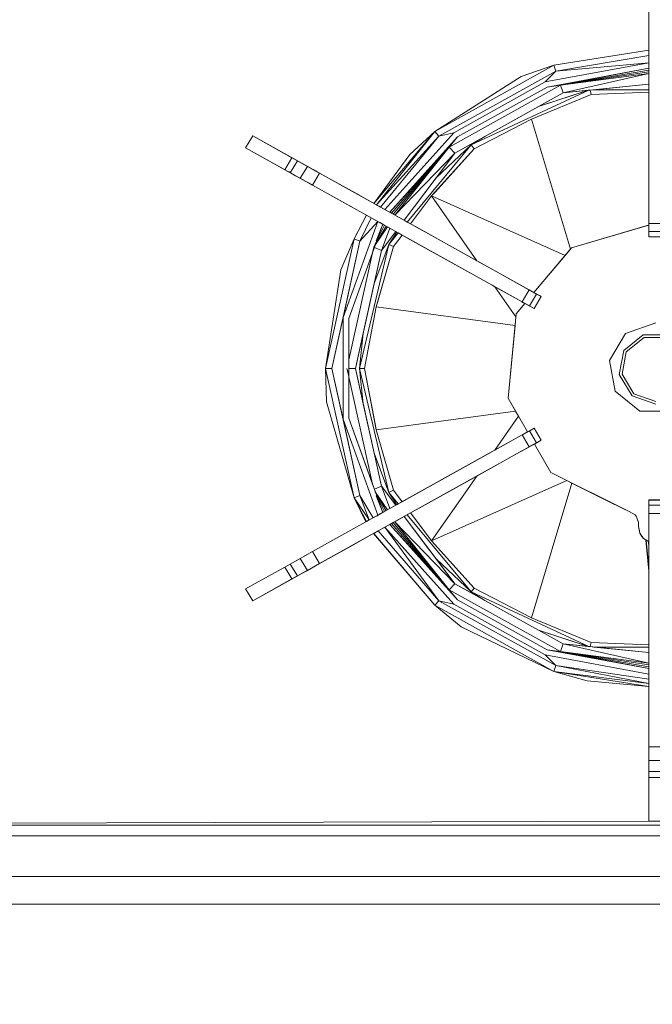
# Model space of a CAD drawing. Header units: millimetres. Extents: x -38341 to 3709, y -10682 to 48718.
# Tile 89 of 111: x -2908 to -2793, y 38391 to 38570. Entities that reach past the tile are written whole.
import ezdxf

# ---------------------------------------------------------------- set-up
doc = ezdxf.new("R2010")
doc.units = ezdxf.units.MM
doc.header["$LTSCALE"] = 50
for name, color, linetype, lineweight in [('02モデリング-03スラブ-仕上げ', 7, 'Continuous', 5), ('02モデリング-03スラブ-仕上げ_ハッチング', 7, 'Continuous', 5), ('08設備機器-流し台', 7, 'Continuous', 5), ('08設備機器-流し台_ハッチング', 7, 'Continuous', 5), ('一般', 7, 'Continuous', 5)]:
    doc.layers.add(name, color=color, linetype=linetype, lineweight=lineweight)
doc.styles.get("Standard").update_dxf_attribs({"font": 'txt', "bigfont": 'BIGFONT.SHX'})

# ---------------------------------------------------------------- blocks, each defined once
blk = doc.blocks.new('グループ-233')
at = {"color": 255, "linetype": 'Continuous', "lineweight": 5, "transparency": 33554687}
blk.add_wipeout([(11725, 4717.5), (11725, 2532.5), (8942.5, 2532.5), (8942.5, 4717.5)], dxfattribs=at).dxf.layer = '02モデリング-03スラブ-仕上げ_ハッチング'
blk.add_wipeout([(11725, 4717.5), (11725, 2532.5), (8942.5, 2532.5), (8942.5, 4717.5)], dxfattribs=at).dxf.layer = '02モデリング-03スラブ-仕上げ_ハッチング'
at = {"layer": '02モデリング-03スラブ-仕上げ', "color": 0, "flags": 1}
for tag in ['instanceID', 'IFC_UUID']:
    blk.add_attdef(tag, (8942.5, 2532.5), '', height=0.18, dxfattribs=at)
blk = doc.blocks.new('グループ-234')
at = {"color": 255, "linetype": 'Continuous', "lineweight": 5, "transparency": 33554687}
blk.add_wipeout([(4822.5, 585), (4822.5, 5617.5), (8877.5, 5617.5), (8877.5, 2467.5), (11022.5, 2467.5), (11022.5, 2117.5), (11677.5, 2117.5), (11677.5, 572.5), (11227.5, 572.5), (11227.5, 122.5), (5272.5, 122.5), (5272.5, 572.5), (4822.5, 572.5)], dxfattribs=at).dxf.layer = '02モデリング-03スラブ-仕上げ_ハッチング'
blk.add_wipeout([(4822.5, 585), (4822.5, 5617.5), (8877.5, 5617.5), (8877.5, 2467.5), (11022.5, 2467.5), (11022.5, 2117.5), (11677.5, 2117.5), (11677.5, 572.5), (11227.5, 572.5), (11227.5, 122.5), (5272.5, 122.5), (5272.5, 572.5), (4822.5, 572.5)], dxfattribs=at).dxf.layer = '02モデリング-03スラブ-仕上げ_ハッチング'
at = {"layer": '02モデリング-03スラブ-仕上げ', "color": 0, "flags": 1}
for tag in ['instanceID', 'IFC_UUID']:
    blk.add_attdef(tag, (4822.5, 122.5), '', height=0.18, dxfattribs=at)
blk = doc.blocks.new('グループ-264')
at = {"color": 255, "linetype": 'Continuous', "lineweight": 18, "transparency": 33554687}
blk.add_wipeout([(10819.71, 3210.25), (10819.71, 3197.25), (10829.05, 3197.25), (10829.05, 3210.25), (11597.94, 3210.25), (11597.94, 3197.25), (11602.61, 3197.25), (11602.61, 2547.25), (8956.63, 2547.25), (8956.63, 3197.25), (8961.3, 3197.25), (8961.3, 3210.25), (10041.48, 3210.25), (10041.48, 3197.25), (10050.82, 3197.25), (10050.82, 3210.25)], dxfattribs=at).dxf.layer = '08設備機器-流し台_ハッチング'
at = {"layer": '08設備機器-流し台', "color": 7, "linetype": 'Continuous', "lineweight": 13, "transparency": 33554687}
for p, q in [((11134.37, 2866.58), (11134.37, 2908.94)), ((11117.13, 2895.26), (11134.37, 2898.03)), ((11117.13, 2895.26), (11134.37, 2898)), ((11134.37, 2897.07), (11117.48, 2894.21)), ((11134.37, 2898), (11134.37, 2898.03)), ((11134.37, 2897.07), (11134.37, 2898)), ((11134.37, 2893.96), (11134.37, 2897.97)), ((11134.37, 2895.73), (11134.37, 2897.07)), ((11095.52, 2883.23), (11117.13, 2895.26)), ((11117.13, 2895.26), (11111.2, 2893.23)), ((11115.57, 2892.25), (11134.37, 2895.73)), ((11117.13, 2895.26), (11117.48, 2894.21)), ((11134.37, 2895.73), (11117.48, 2894.21)), ((11134.37, 2894.74), (11134.37, 2895.73)), ((11117.48, 2894.21), (11096.28, 2882.42)), ((11115.57, 2892.25), (11117.48, 2894.21)), ((11134.37, 2894.74), (11115.92, 2891.32)), ((11134.37, 2894.74), (11118.34, 2891.67)), ((11134.37, 2894.4), (11118.34, 2891.67)), ((11134.37, 2894.07), (11118.34, 2891.67)), ((11134.37, 2893.75), (11118.34, 2891.67)), ((11134.37, 2893.75), (11118.81, 2890.27)), ((11134.37, 2894.4), (11134.37, 2894.74)), ((11134.37, 2894.07), (11134.37, 2894.4)), ((11134.37, 2893.75), (11134.37, 2894.07)), ((11134.37, 2891.84), (11134.37, 2893.75)), ((11095.52, 2883.23), (11111.2, 2893.23)), ((11118.34, 2891.67), (11098.13, 2880.43)), ((11115.57, 2892.25), (11099, 2883.03)), ((11115.92, 2891.32), (11118.34, 2891.67)), ((11118.34, 2891.67), (11118.81, 2890.27)), ((11134.37, 2891.84), (11118.81, 2890.27)), ((11134.37, 2891.84), (11124.42, 2890.83)), ((11134.37, 2890.83), (11134.37, 2891.84)), ((11118.81, 2890.27), (11099.16, 2879.33)), ((11115.92, 2891.32), (11099.65, 2882.27)), ((11102.11, 2880.82), (11123.49, 2890.74)), ((11113.06, 2885.49), (11123.9, 2889.98)), ((11113.06, 2885.49), (11123.9, 2889.98)), ((11123.59, 2890.8), (11114.36, 2887.79)), ((11123.37, 2890.73), (11114.36, 2887.79)), ((11118.81, 2890.27), (11114.36, 2887.79)), ((11123.37, 2890.73), (11118.81, 2890.27)), ((11124.42, 2890.83), (11123.71, 2890.76)), ((11123.9, 2889.98), (11123.71, 2890.76)), ((11134.37, 2890.41), (11123.9, 2889.98)), ((11134.37, 2890.41), (11123.9, 2889.98)), ((11124.42, 2890.83), (11134.37, 2890.83)), ((11134.37, 2890.41), (11134.37, 2890.83)), ((11134.37, 2866.58), (11134.37, 2890.18)), ((11114.36, 2887.79), (11104.59, 2882.36)), ((11113.06, 2885.49), (11102.68, 2880.13)), ((11113.06, 2885.49), (11102.68, 2880.13)), ((11120.17, 2861.92), (11113.06, 2885.49)), ((11084.43, 2870.21), (11095.52, 2883.23)), ((11084.92, 2869.94), (11095.52, 2883.23)), ((11099, 2883.03), (11086.47, 2869.07)), ((11095.52, 2883.23), (11090.96, 2879.05)), ((11096.28, 2882.42), (11095.52, 2883.23)), ((11096.28, 2882.42), (11099, 2883.03)), ((11062.45, 2882.44), (11061.16, 2880.27)), ((11069.58, 2878.47), (11062.45, 2882.44)), ((11073.36, 2876.37), (11062.45, 2882.44)), ((11071.91, 2877.17), (11062.45, 2882.44)), ((11096.28, 2882.42), (11084.92, 2869.94)), ((11096.28, 2882.42), (11085.64, 2869.54)), ((11099.65, 2882.27), (11087.36, 2868.58)), ((11090.52, 2866.82), (11102.11, 2880.82)), ((11102.11, 2880.82), (11095.76, 2874.82)), ((11102.11, 2880.82), (11095.76, 2874.82)), ((11099.65, 2882.27), (11098.13, 2880.43)), ((11102.05, 2880.94), (11099.16, 2879.33)), ((11102.11, 2880.82), (11104.59, 2882.36)), ((11102.68, 2880.13), (11102.11, 2880.82)), ((11061.16, 2880.27), (11068.28, 2876.31)), ((11061.16, 2880.27), (11069.74, 2875.49)), ((11061.16, 2880.27), (11068.09, 2876.41)), ((11084.43, 2870.21), (11090.96, 2879.05)), ((11098.13, 2880.43), (11087.36, 2868.58)), ((11098.13, 2880.43), (11087.66, 2868.41)), ((11098.13, 2880.43), (11087.98, 2868.27)), ((11098.13, 2880.43), (11088.23, 2868.06)), ((11099.16, 2879.33), (11088.25, 2868.08)), ((11099.16, 2879.33), (11089.96, 2867.13)), ((11094.94, 2871.56), (11102.68, 2880.13)), ((11095.5, 2872.18), (11102.68, 2880.13)), ((11099.16, 2879.33), (11095.76, 2874.82)), ((11098.13, 2880.43), (11099.16, 2879.33)), ((11068.28, 2876.31), (11069.58, 2878.47)), ((11069.27, 2875.76), (11070.57, 2877.92)), ((11069.58, 2878.47), (11070.57, 2877.92)), ((11070.57, 2877.92), (11072.37, 2876.92)), ((11068.09, 2876.41), (11069, 2875.91)), ((11069.27, 2875.76), (11068.28, 2876.31)), ((11077.14, 2871.38), (11068.28, 2876.31)), ((11070.21, 2875.23), (11068.99, 2875.92)), ((11073.3, 2873.52), (11069.27, 2875.76)), ((11071.07, 2874.76), (11069.27, 2875.76)), ((11072.58, 2873.91), (11069.27, 2875.76)), ((11069.74, 2875.49), (11070.21, 2875.23)), ((11071.07, 2874.76), (11072.37, 2876.92)), ((11071.91, 2877.17), (11073.98, 2876.02)), ((11072.37, 2876.92), (11074.6, 2875.68)), ((11074.6, 2875.68), (11073.3, 2873.52)), ((11074.96, 2875.48), (11073.35, 2876.38)), ((11073.91, 2876.07), (11073.4, 2876.35)), ((11073.98, 2876.02), (11073.4, 2876.34)), ((11073.96, 2876.03), (11074.24, 2875.88)), ((11074.14, 2875.94), (11074.96, 2875.48)), ((11074.6, 2875.68), (11084.24, 2870.32)), ((11074.6, 2875.68), (11081.15, 2872.04)), ((11074.6, 2875.68), (11112.67, 2854.5)), ((11074.6, 2875.68), (11107.23, 2857.53)), ((11073.3, 2873.52), (11071.07, 2874.76)), ((11073.3, 2873.52), (11072.58, 2873.91)), ((11073.3, 2873.52), (11072.64, 2873.88)), ((11095.76, 2874.82), (11089.96, 2867.13)), ((11105.93, 2855.36), (11073.3, 2873.52)), ((11111.37, 2852.33), (11073.3, 2873.52)), ((11079.85, 2869.87), (11073.3, 2873.52)), ((11080.38, 2869.58), (11073.3, 2873.52)), ((11079.85, 2869.87), (11073.3, 2873.52)), ((11084.24, 2870.32), (11081.15, 2872.04)), ((11094.94, 2871.56), (11095.5, 2872.18)), ((11077.14, 2871.38), (11079.85, 2869.87)), ((11083.69, 2870.62), (11085.64, 2869.54)), ((11084.13, 2870.38), (11083.69, 2870.62)), ((11084.13, 2870.38), (11086.47, 2869.07)), ((11084.43, 2870.21), (11084.92, 2869.94)), ((11094.94, 2871.56), (11091.1, 2866.5)), ((11094.94, 2871.56), (11091.1, 2866.5)), ((11119.2, 2860.76), (11094.94, 2871.56)), ((11103.14, 2859.8), (11094.94, 2871.56)), ((11079.85, 2869.87), (11080.42, 2869.55)), ((11084.92, 2869.94), (11085.1, 2869.84)), ((11085.1, 2869.84), (11085.35, 2869.7)), ((11085.35, 2869.7), (11085.64, 2869.54)), ((11088.06, 2868.19), (11085.64, 2869.54)), ((11085.64, 2869.54), (11085.89, 2869.39)), ((11085.89, 2869.39), (11086.47, 2869.07)), ((11086.47, 2869.07), (11088.06, 2868.19)), ((11086.47, 2869.07), (11087.36, 2868.58)), ((11087.36, 2868.58), (11087.66, 2868.41)), ((11087.66, 2868.41), (11088.11, 2868.16)), ((11085.17, 2866.91), (11078.9, 2849.48)), ((11083.13, 2868.04), (11080.85, 2863.78)), ((11083.96, 2867.58), (11081.89, 2863.33)), ((11085.17, 2866.91), (11081.89, 2863.33)), ((11083.96, 2867.58), (11083.13, 2868.04)), ((11084.81, 2867.11), (11083.96, 2867.58)), ((11085.65, 2866.64), (11084.81, 2867.11)), ((11085.17, 2866.91), (11084.81, 2867.11)), ((11086.2, 2866.34), (11085.17, 2866.91)), ((11086.26, 2866.3), (11085.51, 2866.72)), ((11088.25, 2868.08), (11089.96, 2867.13)), ((11089.96, 2867.13), (11090.52, 2866.82)), ((11090.52, 2866.82), (11091.1, 2866.5)), ((11091.1, 2866.5), (11092.12, 2865.93)), ((11134.37, 2866.58), (11136.97, 2866.58)), ((11134.37, 2865.08), (11134.37, 2866.58)), ((11134.37, 2866.27), (11134.37, 2866.58)), ((11086.06, 2866.41), (11079.91, 2849.31)), ((11084.42, 2862.24), (11086.66, 2866.08)), ((11086.95, 2865.92), (11084.77, 2862.75)), ((11084.87, 2863.38), (11086.06, 2866.41)), ((11084.96, 2863.35), (11086.37, 2866.25)), ((11087.35, 2865.7), (11085.82, 2861.64)), ((11088.43, 2865.1), (11085.82, 2861.64)), ((11088.43, 2865.1), (11085.82, 2861.64)), ((11086.06, 2866.41), (11086.2, 2866.34)), ((11086.66, 2866.08), (11086.21, 2866.33)), ((11086.95, 2865.92), (11086.66, 2866.08)), ((11087.35, 2865.7), (11086.95, 2865.92)), ((11087.17, 2862.76), (11088.6, 2865)), ((11087.17, 2862.76), (11088.6, 2865)), ((11087.17, 2862.76), (11088.89, 2864.84)), ((11088.43, 2865.1), (11087.35, 2865.7)), ((11088.89, 2864.84), (11088.6, 2865)), ((11089.57, 2864.46), (11088.89, 2864.84)), ((11092.12, 2865.93), (11103.14, 2859.8)), ((11134.37, 2866.27), (11120.37, 2862.15)), ((11134.1, 2866.19), (11120.37, 2862.15)), ((11134.37, 2866.27), (11134.1, 2866.19)), ((11134.37, 2865.08), (11134.37, 2866.27)), ((11134.37, 2865.08), (11136.97, 2865.08)), ((11134.37, 2864.15), (11134.37, 2865.08)), ((11134.37, 2864.15), (11134.37, 2865.08)), ((11080.85, 2863.78), (11075.66, 2840.25)), ((11081.89, 2863.33), (11076.8, 2840.25)), ((11080.85, 2863.78), (11078.45, 2858.17)), ((11078.9, 2849.48), (11081.89, 2863.33)), ((11080.85, 2863.78), (11081.89, 2863.33)), ((11084.42, 2862.24), (11084.96, 2863.35)), ((11089.57, 2864.46), (11087.99, 2862.38)), ((11087.99, 2862.38), (11089.58, 2864.46)), ((11090.99, 2863.67), (11089.57, 2864.46)), ((11105.93, 2855.36), (11090.99, 2863.67)), ((11134.37, 2864.13), (11134.37, 2864.15)), ((11136.97, 2864.15), (11134.37, 2864.15)), ((11134.37, 2864.13), (11136.97, 2864.13)), ((11134.37, 2864.13), (11135.67, 2864.13)), ((11084.2, 2861.24), (11079.91, 2849.31)), ((11084.2, 2861.24), (11079.91, 2841.78)), ((11085.82, 2861.64), (11081.11, 2840.25)), ((11081.84, 2840.25), (11087.17, 2862.76)), ((11084.42, 2862.24), (11084.2, 2861.24)), ((11084.42, 2862.24), (11084.32, 2861.58)), ((11084.54, 2862.19), (11084.32, 2861.58)), ((11084.77, 2862.75), (11084.42, 2862.24)), ((11087.17, 2862.76), (11084.5, 2855.66)), ((11087.17, 2862.76), (11084.5, 2855.66)), ((11085.82, 2861.64), (11084.5, 2855.66)), ((11084.71, 2862.67), (11084.54, 2862.19)), ((11084.54, 2862.19), (11085.82, 2861.64)), ((11084.87, 2851.43), (11087.99, 2862.38)), ((11085.1, 2852.22), (11087.99, 2862.38)), ((11087.99, 2862.38), (11087.17, 2862.76)), ((11113.52, 2854.02), (11120.37, 2862.15)), ((11119.2, 2860.76), (11120.17, 2861.92)), ((11120.17, 2861.92), (11120.37, 2862.15)), ((11103.14, 2859.8), (11107.23, 2857.53)), ((11113.52, 2854.02), (11119.2, 2860.76)), ((11078.45, 2858.17), (11075.66, 2840.25)), ((11112.62, 2854.52), (11107.23, 2857.53)), ((11112.62, 2854.52), (11107.23, 2857.53)), ((11084.5, 2855.66), (11082.52, 2846.65)), ((11105.93, 2855.36), (11111.37, 2852.33)), ((11105.93, 2855.36), (11106.43, 2855.08)), ((11106.43, 2855.08), (11111.37, 2852.34)), ((11110.24, 2849.63), (11106.43, 2855.08)), ((11111.37, 2852.33), (11112.67, 2854.5)), ((11114.85, 2853.29), (11112.62, 2854.52)), ((11114.06, 2853.72), (11112.62, 2854.52)), ((11114.51, 2853.47), (11112.62, 2854.52)), ((11113.52, 2854.02), (11112.62, 2854.52)), ((11112.67, 2854.5), (11114.01, 2853.75)), ((11114.06, 2853.72), (11113.52, 2854.02)), ((11084.87, 2851.43), (11085.1, 2852.22)), ((11111.43, 2852.3), (11111.33, 2852.36)), ((11111.33, 2852.36), (11111.64, 2852.18)), ((11112.72, 2851.58), (11111.37, 2852.33)), ((11111.43, 2852.3), (11112.76, 2851.56)), ((11111.43, 2852.3), (11111.87, 2852.06)), ((11112.82, 2851.52), (11111.64, 2852.18)), ((11112.72, 2851.58), (11114.01, 2853.75)), ((11113.55, 2851.12), (11114.85, 2853.29)), ((11114.86, 2853.28), (11113.57, 2851.11)), ((11114.86, 2853.28), (11113.57, 2851.11)), ((11114.01, 2853.75), (11114.85, 2853.29)), ((11114.06, 2853.72), (11114.51, 2853.47)), ((11114.06, 2853.72), (11114.51, 2853.47)), ((11114.85, 2853.29), (11114.52, 2853.47)), ((11114.85, 2853.29), (11114.86, 2853.28)), ((11084.87, 2851.43), (11082.75, 2840.25)), ((11084.87, 2851.43), (11082.75, 2840.25)), ((11110.09, 2848.02), (11084.87, 2851.43)), ((11110.29, 2850.18), (11111.87, 2852.06)), ((11110.29, 2850.18), (11111.87, 2852.06)), ((11111.87, 2852.06), (11112.76, 2851.56)), ((11113.55, 2851.12), (11112.72, 2851.58)), ((11112.76, 2851.56), (11113.57, 2851.11)), ((11112.76, 2851.56), (11113.57, 2851.11)), ((11112.8, 2851.54), (11113.57, 2851.11)), ((11113.57, 2851.11), (11113.55, 2851.12)), ((11078.9, 2849.48), (11076.8, 2840.25)), ((11078.9, 2849.48), (11078.9, 2831.03)), ((11079.91, 2849.31), (11079.91, 2841.78)), ((11079.91, 2849.31), (11079.91, 2831.2)), ((11108.86, 2834.83), (11110.29, 2850.18)), ((11110.09, 2848.02), (11110.24, 2849.63)), ((11110.24, 2849.63), (11110.29, 2850.18)), ((11108.86, 2834.83), (11110.09, 2848.02)), ((11130.17, 2846.57), (11135.67, 2848.5)), ((11130.17, 2846.57), (11135.67, 2848.5)), ((11082.52, 2846.65), (11081.11, 2840.25)), ((11081.84, 2840.25), (11082.52, 2846.65)), ((11081.84, 2840.25), (11082.52, 2846.65)), ((11127.24, 2841.69), (11130.17, 2846.57)), ((11127.24, 2841.69), (11130.17, 2846.57)), ((11129.83, 2843.5), (11133.36, 2846.36)), ((11129.83, 2843.5), (11133.36, 2846.36)), ((11130.28, 2843.25), (11133.54, 2845.89)), ((11130.28, 2843.25), (11133.54, 2845.89)), ((11130.28, 2843.25), (11133.54, 2845.89)), ((11133.36, 2846.36), (11137.98, 2846.36)), ((11133.36, 2846.36), (11137.98, 2846.36)), ((11133.54, 2845.89), (11137.8, 2845.89)), ((11133.54, 2845.89), (11137.8, 2845.89)), ((11133.54, 2845.89), (11137.8, 2845.89)), ((11129.03, 2839.13), (11129.83, 2843.5)), ((11129.03, 2839.13), (11129.83, 2843.5)), ((11129.03, 2839.13), (11129.83, 2843.5)), ((11129.54, 2839.21), (11130.28, 2843.25)), ((11129.54, 2839.21), (11130.28, 2843.25)), ((11129.54, 2839.21), (11130.28, 2843.25)), ((11079.91, 2841.78), (11079.91, 2840.25)), ((11128.26, 2836.13), (11127.24, 2841.69)), ((11128.26, 2836.13), (11127.24, 2841.69)), ((11075.66, 2840.25), (11076.8, 2840.25)), ((11075.66, 2840.25), (11080.85, 2816.73)), ((11075.66, 2840.25), (11075.83, 2834.19)), ((11076.8, 2840.25), (11078.9, 2831.03)), ((11076.8, 2840.25), (11081.89, 2817.18)), ((11079.57, 2840.25), (11079.83, 2839.09)), ((11079.57, 2840.25), (11079.91, 2839.11)), ((11079.91, 2840.25), (11079.91, 2839.11)), ((11079.91, 2840.25), (11081.11, 2840.25)), ((11081.11, 2840.25), (11085.82, 2818.87)), ((11081.11, 2840.25), (11082.52, 2833.85)), ((11082.75, 2840.25), (11081.84, 2840.25)), ((11081.84, 2840.25), (11082.52, 2833.85)), ((11087.17, 2817.74), (11081.84, 2840.25)), ((11081.84, 2840.25), (11082.52, 2833.85)), ((11084.87, 2829.08), (11082.75, 2840.25)), ((11084.72, 2829.9), (11082.75, 2840.25)), ((11079.83, 2839.09), (11079.91, 2838.73)), ((11079.91, 2838.73), (11079.91, 2831.2)), ((11079.91, 2838.73), (11084.2, 2819.27)), ((11131.34, 2835.28), (11129.03, 2839.13)), ((11131.34, 2835.28), (11129.03, 2839.13)), ((11131.34, 2835.28), (11129.03, 2839.13)), ((11131.67, 2835.66), (11129.54, 2839.21)), ((11131.67, 2835.66), (11129.54, 2839.21)), ((11131.67, 2835.66), (11129.54, 2839.21)), ((11132.74, 2832.5), (11128.26, 2836.13)), ((11132.74, 2832.5), (11128.26, 2836.13)), ((11112.35, 2828.72), (11108.86, 2834.83)), ((11110.19, 2832.51), (11108.86, 2834.83)), ((11135.67, 2833.75), (11131.34, 2835.28)), ((11135.67, 2833.75), (11131.34, 2835.28)), ((11135.67, 2833.75), (11131.34, 2835.28)), ((11135.67, 2834.25), (11131.67, 2835.66)), ((11135.67, 2834.25), (11131.67, 2835.66)), ((11135.67, 2834.25), (11131.67, 2835.66)), ((11075.83, 2834.19), (11080.85, 2816.73)), ((11082.52, 2833.85), (11084.5, 2824.85)), ((11078.9, 2831.03), (11081.89, 2817.18)), ((11078.9, 2831.03), (11085.17, 2813.6)), ((11079.91, 2831.2), (11084.2, 2819.27)), ((11079.91, 2831.2), (11086.06, 2814.09)), ((11110.19, 2832.51), (11084.87, 2829.08)), ((11110.72, 2831.58), (11106.43, 2825.43)), ((11110.72, 2831.58), (11110.19, 2832.51)), ((11112.35, 2828.72), (11110.72, 2831.58)), ((11138.6, 2832.5), (11132.74, 2832.5)), ((11138.6, 2832.5), (11132.74, 2832.5)), ((11084.87, 2829.08), (11084.72, 2829.9)), ((11084.87, 2829.08), (11087.99, 2818.13)), ((11084.87, 2829.08), (11087.99, 2818.13)), ((11111.43, 2828.21), (11112.76, 2828.95)), ((11112.82, 2828.99), (11111.64, 2828.32)), ((11112.35, 2828.72), (11112.76, 2828.95)), ((11113.55, 2829.39), (11112.72, 2828.93)), ((11112.76, 2828.95), (11113.57, 2829.4)), ((11112.76, 2828.95), (11113.57, 2829.4)), ((11113.57, 2829.4), (11112.8, 2828.97)), ((11113.57, 2829.4), (11113.55, 2829.39)), ((11113.55, 2829.39), (11114.85, 2827.22)), ((11113.57, 2829.4), (11114.86, 2827.23)), ((11113.57, 2829.4), (11114.86, 2827.23)), ((11073.3, 2806.99), (11111.37, 2828.18)), ((11111.37, 2828.18), (11105.93, 2825.15)), ((11111.37, 2828.17), (11106.43, 2825.43)), ((11111.64, 2828.32), (11111.33, 2828.15)), ((11112.72, 2828.93), (11111.37, 2828.18)), ((11111.43, 2828.21), (11111.37, 2828.17)), ((11111.37, 2828.18), (11112.67, 2826.01)), ((11111.43, 2828.21), (11112.35, 2828.72)), ((11112.62, 2825.99), (11114.85, 2827.22)), ((11112.72, 2828.93), (11114.01, 2826.76)), ((11113.6, 2826.53), (11114.85, 2827.22)), ((11114.01, 2826.76), (11114.85, 2827.22)), ((11114.85, 2827.22), (11114.86, 2827.23)), ((11074.6, 2804.83), (11112.67, 2826.01)), ((11106.43, 2825.43), (11105.93, 2825.15)), ((11111.37, 2825.29), (11112.6, 2825.98)), ((11112.62, 2825.99), (11113.6, 2826.53)), ((11112.62, 2825.99), (11112.67, 2826.01)), ((11112.69, 2826.03), (11114.01, 2826.76)), ((11116.58, 2821.33), (11113.6, 2826.53)), ((11116.58, 2821.33), (11113.6, 2826.53)), ((11073.3, 2806.99), (11105.93, 2825.15)), ((11084.5, 2824.85), (11085.82, 2818.87)), ((11087.17, 2817.74), (11084.5, 2824.85)), ((11087.17, 2817.74), (11084.5, 2824.85)), ((11090.99, 2816.84), (11105.88, 2825.12)), ((11103.14, 2820.71), (11111.33, 2825.27)), ((11092.12, 2814.58), (11103.14, 2820.71)), ((11103.14, 2820.71), (11094.94, 2808.95)), ((11130.8, 2814.28), (11116.58, 2821.33)), ((11119.49, 2819.88), (11116.58, 2821.33)), ((11084.2, 2819.27), (11084.54, 2818.32)), ((11084.54, 2818.32), (11085.82, 2818.87)), ((11084.54, 2818.32), (11084.71, 2817.84)), ((11085.82, 2818.87), (11088.43, 2815.41)), ((11085.82, 2818.87), (11087.35, 2814.81)), ((11085.82, 2818.87), (11088.43, 2815.41)), ((11119.49, 2819.88), (11094.94, 2808.95)), ((11113.06, 2795.01), (11120.42, 2819.42)), ((11120.42, 2819.42), (11119.49, 2819.88)), ((11126.71, 2816.3), (11120.42, 2819.42)), ((11080.85, 2816.73), (11081.89, 2817.18)), ((11080.85, 2816.73), (11083.13, 2812.46)), ((11080.85, 2816.73), (11083.62, 2812.74)), ((11080.85, 2816.73), (11083.13, 2812.46)), ((11083, 2812.39), (11080.85, 2816.73)), ((11081.89, 2817.18), (11084.34, 2813.14)), ((11081.89, 2817.18), (11083.62, 2812.74)), ((11084.71, 2817.84), (11086.95, 2814.59)), ((11084.87, 2817.13), (11086.06, 2814.09)), ((11084.96, 2817.16), (11086.37, 2814.26)), ((11085.04, 2817.21), (11086.66, 2814.43)), ((11087.99, 2818.13), (11087.17, 2817.74)), ((11087.17, 2817.74), (11088.6, 2815.51)), ((11088.89, 2815.67), (11087.17, 2817.74)), ((11087.17, 2817.74), (11088.6, 2815.51)), ((11089.57, 2816.05), (11087.99, 2818.13)), ((11089.57, 2816.05), (11087.99, 2818.13)), ((11089.57, 2816.05), (11090.99, 2816.84)), ((11087.35, 2814.81), (11088.43, 2815.41)), ((11088.6, 2815.51), (11088.89, 2815.67)), ((11088.98, 2815.72), (11089.57, 2816.05)), ((11129.8, 2814.77), (11126.71, 2816.3)), ((11130.8, 2814.28), (11129.8, 2814.77)), ((11134.37, 2816.36), (11134.37, 2816.38)), ((11136.97, 2816.38), (11134.37, 2816.38)), ((11136.63, 2816.38), (11134.37, 2816.38)), ((11134.37, 2815.43), (11134.37, 2816.36)), ((11136.97, 2816.36), (11134.37, 2816.36)), ((11134.37, 2815.43), (11134.37, 2816.36)), ((11134.37, 2813.93), (11134.37, 2815.43)), ((11136.97, 2815.43), (11134.37, 2815.43)), ((11134.37, 2813.93), (11134.37, 2815.43)), ((11083.62, 2812.74), (11084.34, 2813.14)), ((11084.34, 2813.14), (11084.98, 2813.49)), ((11084.92, 2813.46), (11085.58, 2813.83)), ((11084.98, 2813.49), (11085.17, 2813.6)), ((11085.17, 2813.6), (11086.06, 2814.09)), ((11085.51, 2813.79), (11086.26, 2814.21)), ((11086.2, 2814.17), (11086.06, 2814.09)), ((11088.25, 2812.43), (11089.96, 2813.38)), ((11089.96, 2813.38), (11090.52, 2813.69)), ((11089.96, 2813.38), (11099.16, 2801.18)), ((11089.96, 2813.38), (11095.76, 2805.68)), ((11090.52, 2813.69), (11090.7, 2813.79)), ((11102.11, 2799.69), (11090.52, 2813.69)), ((11090.7, 2813.79), (11091.1, 2814.01)), ((11091.1, 2814.01), (11092.12, 2814.58)), ((11094.94, 2808.95), (11091.1, 2814.01)), ((11094.43, 2809.61), (11091.1, 2814.01)), ((11132.03, 2813.59), (11130.8, 2814.28)), ((11131.89, 2813.67), (11130.8, 2814.28)), ((11131.89, 2813.67), (11132.08, 2813.44)), ((11132.03, 2813.59), (11132.51, 2812.31)), ((11132.13, 2813.32), (11132.51, 2812.31)), ((11134.37, 2813.93), (11134.37, 2771.57)), ((11136.97, 2813.93), (11134.37, 2813.93)), ((11134.37, 2813.93), (11134.37, 2810.06)), ((11083, 2812.39), (11083.09, 2812.44)), ((11083.12, 2812.46), (11083.62, 2812.74)), ((11086.47, 2811.44), (11085.26, 2810.76)), ((11087.36, 2811.93), (11086.47, 2811.44)), ((11099, 2797.48), (11086.47, 2811.44)), ((11086.47, 2811.44), (11096.28, 2798.09)), ((11087.66, 2812.1), (11087.36, 2811.93)), ((11087.36, 2811.93), (11099.65, 2798.24)), ((11087.36, 2811.93), (11098.13, 2800.08)), ((11087.96, 2812.27), (11087.66, 2812.1)), ((11087.66, 2812.1), (11098.13, 2800.08)), ((11088.25, 2812.43), (11087.96, 2812.27)), ((11087.96, 2812.27), (11098.13, 2800.08)), ((11088.25, 2812.43), (11098.13, 2800.08)), ((11088.25, 2812.43), (11099.16, 2801.18)), ((11132.51, 2811.55), (11132.51, 2812.31)), ((11132.51, 2811.55), (11132.51, 2812.3)), ((11132.75, 2810.37), (11132.51, 2811.55)), ((11132.67, 2810.8), (11132.51, 2811.55)), ((11084.59, 2810.39), (11074.6, 2804.83)), ((11084.59, 2810.39), (11081.15, 2808.47)), ((11084.4, 2810.28), (11084.43, 2810.3)), ((11095.52, 2797.28), (11084.4, 2810.28)), ((11085.26, 2810.76), (11084.43, 2810.3)), ((11084.43, 2810.3), (11095.52, 2797.28)), ((11085.26, 2810.76), (11096.28, 2798.09)), ((11094.94, 2808.95), (11094.43, 2809.61)), ((11132.75, 2810.37), (11132.67, 2810.8)), ((11133.11, 2809.76), (11132.75, 2810.37)), ((11133.43, 2809.4), (11132.75, 2810.37)), ((11133.11, 2809.76), (11132.75, 2810.37)), ((11133.11, 2809.76), (11133.43, 2809.4)), ((11133.11, 2809.76), (11133.43, 2809.4)), ((11134.33, 2808.82), (11133.43, 2809.4)), ((11133.83, 2809.14), (11133.43, 2809.4)), ((11134.37, 2810.06), (11134.37, 2808.9)), ((11081.15, 2808.47), (11070.57, 2802.59)), ((11094.94, 2808.95), (11102.68, 2800.38)), ((11094.94, 2808.95), (11102.68, 2800.38)), ((11134.37, 2803.48), (11133.83, 2809.08)), ((11134.37, 2804.08), (11133.91, 2809.09)), ((11134.3, 2808.84), (11133.91, 2809.09)), ((11134.37, 2807.78), (11134.3, 2808.84)), ((11134.37, 2807.78), (11134.37, 2804.08)), ((11068.28, 2804.2), (11072.58, 2806.6)), ((11069.27, 2804.75), (11073.3, 2806.99)), ((11069.27, 2804.75), (11072.58, 2806.6)), ((11071.07, 2805.75), (11069.27, 2804.75)), ((11073.3, 2806.99), (11071.07, 2805.75)), ((11071.07, 2805.75), (11072.37, 2803.59)), ((11073.3, 2806.99), (11074.6, 2804.83)), ((11061.16, 2800.24), (11068.28, 2804.2)), ((11062.45, 2798.07), (11073.4, 2804.16)), ((11069.27, 2804.75), (11068.28, 2804.2)), ((11068.28, 2804.2), (11069.58, 2802.04)), ((11069.27, 2804.75), (11070.57, 2802.59)), ((11073.95, 2804.47), (11071.76, 2803.25)), ((11072.37, 2803.59), (11074.6, 2804.83)), ((11072.48, 2803.65), (11074.6, 2804.83)), ((11073.4, 2804.16), (11074.57, 2804.82)), ((11073.4, 2804.16), (11073.95, 2804.47)), ((11073.4, 2804.16), (11073.87, 2804.43)), ((11074.18, 2804.6), (11073.93, 2804.46)), ((11074.57, 2804.82), (11074.16, 2804.59)), ((11102.11, 2799.69), (11095.76, 2805.68)), ((11095.76, 2805.68), (11099.16, 2801.18)), ((11102.11, 2799.69), (11095.76, 2805.68)), ((11062.45, 2798.07), (11069.99, 2802.26)), ((11069.58, 2802.04), (11070.57, 2802.59)), ((11069.95, 2802.24), (11070.62, 2802.62)), ((11070.57, 2802.59), (11072.55, 2803.69)), ((11070.57, 2802.59), (11072.37, 2803.59)), ((11071.88, 2803.32), (11070.61, 2802.61)), ((11072.14, 2803.46), (11072.48, 2803.65)), ((11134.37, 2803.48), (11134.37, 2790.33)), ((11062.45, 2798.07), (11069.58, 2802.04)), ((11098.13, 2800.08), (11099.16, 2801.18)), ((11099.16, 2801.18), (11118.81, 2790.24)), ((11099.16, 2801.18), (11102.05, 2799.57)), ((11102.68, 2800.38), (11102.11, 2799.69)), ((11113.06, 2795.01), (11102.68, 2800.38)), ((11061.16, 2800.24), (11062.45, 2798.07)), ((11099.65, 2798.24), (11098.13, 2800.08)), ((11098.13, 2800.08), (11118.34, 2788.84)), ((11123.49, 2789.77), (11102.11, 2799.69)), ((11102.11, 2799.69), (11104.59, 2798.15)), ((11095.52, 2797.28), (11096.28, 2798.09)), ((11095.52, 2797.28), (11117.13, 2785.25)), ((11095.52, 2797.28), (11100.31, 2793.34)), ((11099, 2797.48), (11096.28, 2798.09)), ((11096.28, 2798.09), (11117.48, 2786.3)), ((11099, 2797.48), (11115.57, 2788.26)), ((11099.65, 2798.24), (11115.92, 2789.19)), ((11104.59, 2798.15), (11114.36, 2792.72)), ((11123.9, 2790.53), (11113.06, 2795.01)), ((11100.31, 2793.34), (11117.13, 2785.25)), ((11114.36, 2792.72), (11118.81, 2790.24)), ((11123.37, 2789.78), (11114.36, 2792.72)), ((11123.59, 2789.71), (11114.36, 2792.72)), ((11118.34, 2788.84), (11118.81, 2790.24)), ((11118.81, 2790.24), (11134.37, 2786.76)), ((11134.37, 2788.67), (11118.81, 2790.24)), ((11123.37, 2789.78), (11118.81, 2790.24)), ((11123.9, 2790.53), (11123.71, 2789.75)), ((11124.42, 2789.68), (11123.71, 2789.75)), ((11134.37, 2790.1), (11123.9, 2790.53)), ((11134.37, 2790.1), (11123.9, 2790.53)), ((11134.37, 2788.67), (11124.42, 2789.68)), ((11134.37, 2789.68), (11124.42, 2789.68)), ((11134.37, 2790.1), (11134.37, 2789.68)), ((11134.37, 2789.68), (11134.37, 2788.67)), ((11115.57, 2788.26), (11117.48, 2786.3)), ((11115.57, 2788.26), (11134.37, 2784.78)), ((11115.92, 2789.19), (11134.37, 2785.77)), ((11115.92, 2789.19), (11118.34, 2788.84)), ((11118.34, 2788.84), (11134.37, 2785.77)), ((11118.34, 2788.84), (11134.37, 2786.11)), ((11118.34, 2788.84), (11134.37, 2786.44)), ((11118.34, 2788.84), (11134.37, 2786.76)), ((11134.37, 2788.67), (11134.37, 2786.76)), ((11117.13, 2785.25), (11117.48, 2786.3)), ((11117.48, 2786.3), (11134.37, 2783.85)), ((11117.48, 2786.3), (11134.37, 2783.06)), ((11134.37, 2786.44), (11134.37, 2786.76)), ((11134.37, 2786.11), (11134.37, 2786.44)), ((11134.37, 2785.77), (11134.37, 2786.11)), ((11117.13, 2785.25), (11134.37, 2783.06)), ((11117.13, 2785.25), (11134.37, 2782.51)), ((11117.13, 2785.25), (11123.16, 2783.54)), ((11134.37, 2784.78), (11134.37, 2785.77)), ((11134.37, 2783.85), (11134.37, 2784.78)), ((11123.16, 2783.54), (11134.37, 2782.51)), ((11134.37, 2783.06), (11134.37, 2783.85)), ((11134.37, 2782.51), (11134.37, 2783.06)), ((11134.37, 2771.57), (11136.97, 2771.57)), ((11134.37, 2769.09), (11134.37, 2771.57)), ((11136.97, 2769.09), (11134.37, 2769.09)), ((11134.37, 2767.09), (11134.37, 2769.09)), ((11134.37, 2765.99), (11134.37, 2767.09)), ((11136.97, 2767.09), (11134.37, 2767.09)), ((11134.37, 2765.99), (11134.37, 2758.05)), ((11136.97, 2765.99), (11134.37, 2765.99)), ((11134.37, 2758.05), (10868.01, 2757.35)), ((11134.37, 2758.05), (11136.97, 2758.05)), ((11403.34, 2757.35), (10868.01, 2757.35)), ((11405.35, 2755.4), (10865.98, 2755.4)), ((10882.95, 2748.03), (11390.25, 2748.03)), ((11390.25, 2748.03), (10882.95, 2748.03)), ((10882.95, 2748.03), (11390.25, 2748.03)), ((10888.14, 2743.03), (11385.06, 2743.03)), ((10888.14, 2743.03), (11385.06, 2743.03))]:
    blk.add_line(p, q, dxfattribs=at)
blk = doc.blocks.new('グループ-265')
at = {"layer": '08設備機器-流し台', "color": 7, "transparency": 33554687}
blk.add_blockref('グループ-264', (0, 0), dxfattribs=at)
at = {"layer": '08設備機器-流し台', "color": 0, "flags": 1}
for tag in ['備考', '価格', '備考', '設備機器', '部位', '名称', '適用', '単価', '単位', '数量', '記号', 'メーカー']:
    blk.add_attdef(tag, (8956.63, 2547.25), '', height=0.18, dxfattribs=at)
blk = doc.blocks.new('_2F-FL (2D)')
at = {"layer": '02モデリング-03スラブ-仕上げ', "color": 7, "transparency": 33554687}
blk.add_blockref('グループ-233', (0, 0), dxfattribs=at)
blk.add_blockref('グループ-234', (0, 0), dxfattribs=at)
at = {"layer": '08設備機器-流し台', "color": 7, "transparency": 33554687}
blk.add_blockref('グループ-265', (0, 0), dxfattribs=at)

msp = doc.modelspace()

# ---------------------------------------------------------------- block references
at = {"layer": '一般', "color": 7, "transparency": 33554687}
msp.add_blockref('_2F-FL (2D)', (-13927.831, 35665.986), dxfattribs=at)

doc.saveas('drawing.dxf')
